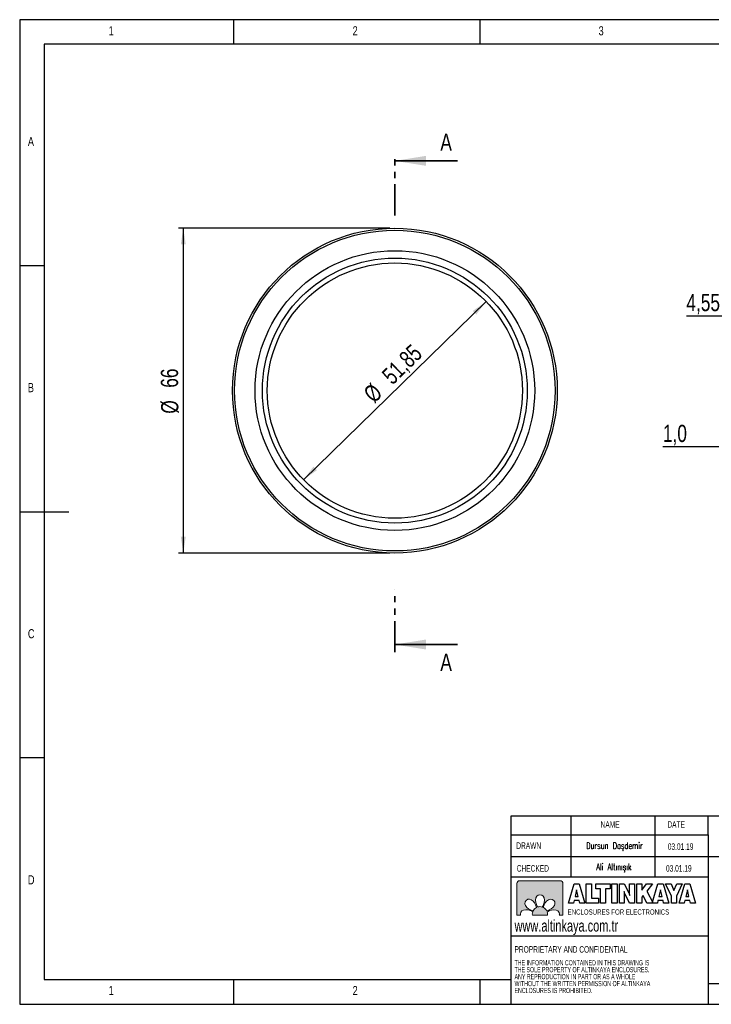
# Model space of a CAD drawing. Header units: millimetres. Extents: x 5 to 292, y 5 to 205.
# Tile 1 of 2: x 5 to 146, y 5 to 205. Entities that reach past the tile are written whole.
import ezdxf

# ---------------------------------------------------------------- set-up
doc = ezdxf.new("R2010")
doc.units = ezdxf.units.MM
doc.linetypes.add('PHANTOM', pattern=[12.7, 6.35, -1.27, 1.27, -1.27, 1.27, -1.27])
doc.layers.add('LAYER1', color=7, linetype='Continuous', lineweight=25)
doc.layers.add('LAYER_1', color=179, linetype='Continuous', lineweight=25)
doc.layers.add('LAYER2', color=1, linetype='Continuous')
doc.styles.add('SLDTEXTSTYLE0', font='TXT', dxfattribs={"width": 0.7})
doc.styles.add('SLDTEXTSTYLE1', font='TXT', dxfattribs={"width": 0.75})
doc.styles.add('SLDTEXTSTYLE2', font='TXT', dxfattribs={"width": 0.605})
doc.styles.add('SLDTEXTSTYLE3', font='TXT', dxfattribs={"width": 0.605, "bigfont": 'bigfont'})
doc.dimstyles.new('SLDDIMSTYLE0', dxfattribs={"dimtxt": 3.5, "dimasz": 3.302, "dimexe": 0, "dimexo": 0.0625, "dimgap": 0.875, "dimtad": 1, "dimdec": 0, "dimrnd": 1e-09, "dimzin": 12, "dimdsep": 46, "dimtxsty": 'SLDTEXTSTYLE1', "dimsah": 1, "dimcen": 0.09, "dimadec": 0, "dimazin": 3, "dimtfac": 1, "dimtdec": 0, "dimtofl": 0, "dimtmove": 0, "dimatfit": 3, "dimfxl": 1, "dimfrac": 2, "dimtolj": 1, "dimtzin": 12, "dimarcsym": 0})
doc.dimstyles.new('SLDDIMSTYLE1', dxfattribs={"dimtxt": 3.5, "dimasz": 3.302, "dimexe": 0, "dimexo": 0.0625, "dimgap": 0.875, "dimtad": 1, "dimrnd": 1e-09, "dimzin": 12, "dimdsep": 46, "dimtxsty": 'SLDTEXTSTYLE1', "dimsah": 1, "dimcen": 0, "dimadec": 0, "dimazin": 3, "dimtfac": 1, "dimtmove": 0, "dimatfit": 3, "dimfxl": 1, "dimfrac": 2, "dimtolj": 1, "dimtzin": 12, "dimarcsym": 0})
doc.dimstyles.new('SLDDIMSTYLE2', dxfattribs={"dimtxt": 3.5, "dimasz": 3.302, "dimexe": 0, "dimexo": 0.0625, "dimgap": 0.875, "dimtad": 1, "dimdec": 1, "dimrnd": 1e-09, "dimzin": 12, "dimdsep": 46, "dimtxsty": 'SLDTEXTSTYLE1', "dimsah": 1, "dimcen": 0.09, "dimadec": 0, "dimazin": 3, "dimtfac": 1, "dimtdec": 1, "dimtmove": 0, "dimatfit": 0, "dimfxl": 1, "dimfrac": 2, "dimtolj": 1, "dimtzin": 12, "dimarcsym": 0})
doc.dimstyles.new('SLDDIMSTYLE3', dxfattribs={"dimtxt": 3.5, "dimasz": 3.302, "dimexe": 0, "dimexo": 0.0625, "dimgap": 0.875, "dimtad": 1, "dimrnd": 1e-09, "dimzin": 12, "dimdsep": 46, "dimtxsty": 'SLDTEXTSTYLE1', "dimsah": 1, "dimcen": 0.09, "dimadec": 0, "dimazin": 3, "dimtfac": 1, "dimtmove": 0, "dimatfit": 0, "dimfxl": 1, "dimfrac": 2, "dimtolj": 1, "dimtzin": 12, "dimarcsym": 0})

# ---------------------------------------------------------------- blocks, each defined once
blk = doc.blocks.new('Block6')
at = {"layer": 'LAYER_1', "color": 250}
for p, q in [((0, 0), (1.27, 4.36)), ((1.27, 4.36), (2.44, 4.36)), ((1.86, 3), (1.49, 1.49)), ((2.22, 1.49), (1.86, 3)), ((2.44, 4.36), (3.71, 0)), ((4.04, 0), (4.04, 4.36)), ((4.04, 4.36), (5.2, 4.36)), ((5.2, 4.36), (5.2, 1.16)), ((6.19, 3.21), (6.19, 4.36)), ((6.19, 4.36), (9.41, 4.36)), ((7.23, 3.21), (6.19, 3.21)), ((7.23, 0), (7.23, 3.21)), ((9.41, 3.21), (8.39, 3.21)), ((8.39, 3.21), (8.39, 0)), ((9.41, 4.36), (9.41, 3.21)), ((9.82, 0), (9.82, 4.36)), ((9.82, 4.36), (11, 4.36)), ((11, 4.36), (11, 0)), ((11.52, 0), (11.52, 4.36)), ((11.52, 4.36), (12.62, 4.36)), ((12.62, 4.36), (13.64, 2.33)), ((13.82, 2.3), (13.82, 4.36)), ((13.82, 4.36), (14.92, 4.36)), ((14.92, 4.36), (14.92, 0)), ((15.42, 0), (15.42, 4.36)), ((15.42, 4.36), (16.57, 4.36)), ((16.57, 4.36), (16.57, 2.92)), ((16.57, 2.92), (17.61, 4.36)), ((17.61, 4.36), (18.96, 4.36)), ((18.96, 4.36), (17.67, 2.75)), ((17.67, 2.75), (19.12, 0)), ((18.94, 0), (20.21, 4.36)), ((20.21, 4.36), (21.38, 4.36)), ((20.8, 3), (20.43, 1.49)), ((21.16, 1.49), (20.8, 3)), ((21.38, 4.36), (22.65, 0)), ((23.27, 1.61), (21.94, 4.36)), ((21.94, 4.36), (23.22, 4.36)), ((23.22, 4.36), (23.84, 2.87)), ((23.84, 2.87), (24.47, 4.36)), ((25.72, 4.36), (24.42, 1.61)), ((24.47, 4.36), (25.72, 4.36)), ((25, 0), (26.27, 4.36)), ((26.27, 4.36), (27.44, 4.36)), ((26.86, 3), (26.49, 1.49)), ((27.21, 1.49), (26.86, 3)), ((27.44, 4.36), (28.71, 0)), ((1.14, 0), (0, 0)), ((1.28, 0.58), (1.14, 0)), ((2.43, 0.58), (1.28, 0.58)), ((1.49, 1.49), (2.22, 1.49)), ((2.56, 0), (2.43, 0.58)), ((3.71, 0), (2.56, 0)), ((6.77, 0), (4.04, 0)), ((5.2, 1.16), (6.77, 1.16)), ((6.77, 1.16), (6.77, 0)), ((8.39, 0), (7.23, 0)), ((11, 0), (9.82, 0)), ((12.62, 0), (11.52, 0)), ((12.62, 2.04), (12.62, 0)), ((13.82, 0), (12.8, 2.01)), ((14.92, 0), (13.82, 0)), ((16.57, 0), (15.42, 0)), ((16.86, 1.75), (16.57, 1.39)), ((16.57, 1.39), (16.57, 0)), ((17.74, 0), (16.86, 1.75)), ((19.12, 0), (17.74, 0)), ((20.08, 0), (18.94, 0)), ((20.22, 0.58), (20.08, 0)), ((21.37, 0.58), (20.22, 0.58)), ((20.43, 1.49), (21.16, 1.49)), ((21.5, 0), (21.37, 0.58)), ((22.65, 0), (21.5, 0)), ((23.27, 0), (23.27, 1.61)), ((24.42, 0), (23.27, 0)), ((24.42, 1.61), (24.42, 0)), ((26.14, 0), (25, 0)), ((26.28, 0.58), (26.14, 0)), ((27.43, 0.58), (26.28, 0.58)), ((26.49, 1.49), (27.21, 1.49)), ((27.56, 0), (27.43, 0.58)), ((28.71, 0), (27.56, 0))]:
    blk.add_line(p, q, dxfattribs=at)
for points in [[(12.7, 2.26), (12.67, 2.37), (12.63, 2.5), (12.59, 2.64)], [(12.59, 2.64), (12.6, 2.56), (12.61, 2.48), (12.62, 2.4)], [(12.62, 2.4), (12.62, 2.31), (12.62, 2.19), (12.62, 2.04)], [(12.8, 2.01), (12.77, 2.07), (12.74, 2.16), (12.7, 2.26)], [(13.64, 2.33), (13.67, 2.28), (13.7, 2.19), (13.73, 2.09)], [(13.82, 1.97), (13.82, 2.06), (13.82, 2.17), (13.82, 2.3)], [(13.73, 2.09), (13.77, 1.99), (13.81, 1.86), (13.85, 1.71)], [(13.85, 1.71), (13.84, 1.79), (13.83, 1.87), (13.82, 1.97)]]:
    blk.add_open_spline(points, degree=3, dxfattribs=at)
blk = doc.blocks.new('Block4')
at = {"color": 7, "linetype": 'Continuous', "lineweight": 18, "insert": (0.07, 1.37), "char_height": 1.3229, "attachment_point": 1, "style": 'SLDTEXTSTYLE0'}
blk.add_mtext('ENCLOSURES FOR ELECTRONICS', dxfattribs=at)
blk = doc.blocks.new('SW_NOTE_2')
at = {"layer": 'LAYER1', "color": 0, "char_height": 1.0583, "attachment_point": 1, "style": 'SLDTEXTSTYLE2'}
for s, insert in [('THE INFORMATION CONTAINED IN THIS DRAWING IS', (0, 1.36)), ('ANY REPRODUCTION IN PART OR AS A WHOLE', (0, -1.46)), ('THE SOLE PROPERTY OF ALTINKAYA ENCLOSURES.', (0, -0.05)), ('WITHOUT THE WRITTEN PERMISSION OF ALTINKAYA', (0, -2.87)), ('ENCLOSURES IS PROHIBITED.', (0, -4.28))]:
    blk.add_mtext(s, dxfattribs=dict(at, insert=insert))
blk = doc.blocks.new('_D')
at = {"layer": 'LAYER_1'}
for p, q in [((80.25, 162.64), (37.25, 162.64)), ((38.25, 162.64), (38.25, 96.64)), ((80.25, 96.64), (37.25, 96.64))]:
    blk.add_line(p, q, dxfattribs=at)
for points in [[(38.25, 162.64), (37.75, 159.34), (38.76, 159.34)], [(38.25, 96.64), (38.76, 99.94), (37.75, 99.94)]]:
    blk.add_solid(points, dxfattribs=at)
at = {"layer": 'LAYER_1', "char_height": 3.5, "attachment_point": 1, "rotation": 90, "style": 'SLDTEXTSTYLE1'}
for s, insert in [('66', (33.69, 130.22)), ('%%c', (33.74, 124.95))]:
    blk.add_mtext(s, dxfattribs=dict(at, insert=insert))
blk = doc.blocks.new('_D_1')
at = {"layer": 'LAYER_1'}
blk.add_line((99.8, 147.75), (62.71, 111.53), dxfattribs=at)
for points in [[(99.8, 147.75), (97.09, 145.81), (97.8, 145.08)], [(62.71, 111.53), (65.42, 113.48), (64.71, 114.2)]]:
    blk.add_solid(points, dxfattribs=at)
at = {"layer": 'LAYER_1', "char_height": 3.5, "attachment_point": 1, "rotation": 44.3133, "style": 'SLDTEXTSTYLE1'}
for s, insert in [('51,85', (78.33, 133.17)), ('%%c', (74.59, 129.44))]:
    blk.add_mtext(s, dxfattribs=dict(at, insert=insert))
blk = doc.blocks.new('_D_3')
at = {"layer": 'LAYER_1'}
for p, q in [((154.55, 118.18), (135.74, 118.18)), ((155.55, 118.18), (154.55, 118.18)), ((155.55, 118.18), (161.9, 118.18))]:
    blk.add_line(p, q, dxfattribs=at)
for points in [[(154.55, 118.18), (151.25, 118.68), (151.25, 117.67)], [(155.55, 118.18), (158.86, 117.67), (158.86, 118.68)]]:
    blk.add_solid(points, dxfattribs=at)
at = {"layer": 'LAYER_1', "insert": (135.74, 122.69), "char_height": 3.5, "attachment_point": 1, "style": 'SLDTEXTSTYLE1'}
blk.add_mtext('1,0', dxfattribs=at)
blk = doc.blocks.new('_D_4')
at = {"layer": 'LAYER_1'}
for p, q in [((157.55, 144.77), (140.51, 144.77)), ((162.1, 144.77), (157.55, 144.77)), ((162.1, 144.77), (168.45, 144.77))]:
    blk.add_line(p, q, dxfattribs=at)
for points in [[(157.55, 144.77), (154.25, 145.28), (154.25, 144.26)], [(162.1, 144.77), (165.41, 144.26), (165.41, 145.28)]]:
    blk.add_solid(points, dxfattribs=at)
at = {"layer": 'LAYER_1', "insert": (140.51, 149.28), "char_height": 3.5, "attachment_point": 1, "style": 'SLDTEXTSTYLE1'}
blk.add_mtext('4,55', dxfattribs=at)

msp = doc.modelspace()

# ---------------------------------------------------------------- hatches: boundary and pattern name
at = {"layer": 'LAYER2'}
h = msp.add_hatch(color=256, dxfattribs=at)
edge = h.paths.add_edge_path(flags=0)
edge.add_spline(control_points=[(106.639, 30.053), (106.317, 30.053), (106.054, 29.79), (106.054, 29.468)], knot_values=[0.9444444, 0.9444444, 0.9444444, 0.9444444, 1, 1, 1, 1], weights=[1, 1, 1, 1], degree=3, periodic=0)
edge.add_line((106.054, 29.468), (106.054, 23.031))
edge.add_line((106.054, 23.031), (106.792, 23.031))
edge.add_spline(control_points=[(106.792, 23.031), (106.775, 23.102), (106.767, 23.178), (106.767, 23.259)], knot_values=[0.7777778, 0.7777778, 0.7777778, 0.7777778, 0.8333333, 0.8333333, 0.8333333, 0.8333333], weights=[1, 1, 1, 1], degree=3, periodic=0)
edge.add_spline(control_points=[(106.767, 23.259), (106.765, 23.823), (107.187, 24.145), (107.895, 24.158)], knot_values=[0.7222222, 0.7222222, 0.7222222, 0.7222222, 0.7777778, 0.7777778, 0.7777778, 0.7777778], weights=[1, 1, 1, 1], degree=3, periodic=0)
edge.add_spline(control_points=[(107.895, 24.158), (108.515, 24.169), (109.131, 23.823), (109.274, 23.737)], knot_values=[0.6666667, 0.6666667, 0.6666667, 0.6666667, 0.7222222, 0.7222222, 0.7222222, 0.7222222], weights=[1, 1, 1, 1], degree=3, periodic=0)
edge.add_spline(control_points=[(109.274, 23.737), (109.224, 23.585), (109.196, 23.423), (109.196, 23.254)], knot_values=[0.6111111, 0.6111111, 0.6111111, 0.6111111, 0.6666667, 0.6666667, 0.6666667, 0.6666667], weights=[1, 1, 1, 1], degree=3, periodic=0)
edge.add_spline(control_points=[(109.196, 23.254), (109.196, 23.178), (109.202, 23.104), (109.212, 23.031)], knot_values=[0.5555556, 0.5555556, 0.5555556, 0.5555556, 0.6111111, 0.6111111, 0.6111111, 0.6111111], weights=[1, 1, 1, 1], degree=3, periodic=0)
edge.add_line((109.212, 23.031), (112.257, 23.031))
edge.add_spline(control_points=[(112.257, 23.031), (112.267, 23.104), (112.273, 23.178), (112.273, 23.254)], knot_values=[0.4444444, 0.4444444, 0.4444444, 0.4444444, 0.5, 0.5, 0.5, 0.5], weights=[1, 1, 1, 1], degree=3, periodic=0)
edge.add_spline(control_points=[(112.273, 23.254), (112.273, 23.42), (112.247, 23.58), (112.198, 23.729)], knot_values=[0.3888889, 0.3888889, 0.3888889, 0.3888889, 0.4444444, 0.4444444, 0.4444444, 0.4444444], weights=[1, 1, 1, 1], degree=3, periodic=0)
edge.add_spline(control_points=[(112.198, 23.729), (112.345, 23.817), (112.958, 24.16), (113.575, 24.148)], knot_values=[0.3333333, 0.3333333, 0.3333333, 0.3333333, 0.3888889, 0.3888889, 0.3888889, 0.3888889], weights=[1, 1, 1, 1], degree=3, periodic=0)
edge.add_spline(control_points=[(113.575, 24.148), (114.283, 24.135), (114.704, 23.813), (114.702, 23.249)], knot_values=[0.2777778, 0.2777778, 0.2777778, 0.2777778, 0.3333333, 0.3333333, 0.3333333, 0.3333333], weights=[1, 1, 1, 1], degree=3, periodic=0)
edge.add_spline(control_points=[(114.702, 23.249), (114.702, 23.172), (114.695, 23.099), (114.679, 23.031)], knot_values=[0.2222222, 0.2222222, 0.2222222, 0.2222222, 0.2777778, 0.2777778, 0.2777778, 0.2777778], weights=[1, 1, 1, 1], degree=3, periodic=0)
edge.add_line((114.679, 23.031), (115.416, 23.031))
edge.add_line((115.416, 23.031), (115.416, 29.468))
edge.add_spline(control_points=[(115.416, 29.468), (115.416, 29.79), (115.153, 30.053), (114.83, 30.053)], knot_values=[0.0555556, 0.0555556, 0.0555556, 0.0555556, 0.1111111, 0.1111111, 0.1111111, 0.1111111], weights=[1, 1, 1, 1], degree=3, periodic=0)
edge.add_line((114.83, 30.053), (106.639, 30.053))
edge = h.paths.add_edge_path(flags=0)
edge.add_spline(control_points=[(111.218, 24.714), (111.066, 24.765), (110.904, 24.792), (110.735, 24.792)], knot_values=[0.6666667, 0.6666667, 0.6666667, 0.6666667, 0.8333333, 0.8333333, 0.8333333, 0.8333333], weights=[1, 1, 1, 1], degree=3, periodic=0)
edge.add_spline(control_points=[(110.735, 24.792), (110.569, 24.792), (110.409, 24.766), (110.259, 24.717)], knot_values=[0.8333333, 0.8333333, 0.8333333, 0.8333333, 1, 1, 1, 1], weights=[1, 1, 1, 1], degree=3, periodic=0)
edge.add_spline(control_points=[(110.259, 24.717), (110.171, 24.865), (109.829, 25.477), (109.84, 26.094)], knot_values=[0, 0, 0, 0, 0.1666667, 0.1666667, 0.1666667, 0.1666667], weights=[1, 1, 1, 1], degree=3, periodic=0)
edge.add_spline(control_points=[(109.84, 26.094), (109.854, 26.802), (110.175, 27.224), (110.74, 27.221)], knot_values=[0.1666667, 0.1666667, 0.1666667, 0.1666667, 0.3333333, 0.3333333, 0.3333333, 0.3333333], weights=[1, 1, 1, 1], degree=3, periodic=0)
edge.add_spline(control_points=[(110.74, 27.221), (111.304, 27.224), (111.625, 26.802), (111.639, 26.094)], knot_values=[0.3333333, 0.3333333, 0.3333333, 0.3333333, 0.5, 0.5, 0.5, 0.5], weights=[1, 1, 1, 1], degree=3, periodic=0)
edge.add_spline(control_points=[(111.639, 26.094), (111.65, 25.473), (111.304, 24.857), (111.218, 24.714)], knot_values=[0.5, 0.5, 0.5, 0.5, 0.6666667, 0.6666667, 0.6666667, 0.6666667], weights=[1, 1, 1, 1], degree=3, periodic=0)
edge = h.paths.add_edge_path(flags=0)
edge.add_spline(control_points=[(109.367, 25.9), (109.812, 25.471), (110.003, 24.792), (110.044, 24.629)], knot_values=[0.6, 0.6, 0.6, 0.6, 0.8, 0.8, 0.8, 0.8], weights=[1, 1, 1, 1], degree=3, periodic=0)
edge.add_spline(control_points=[(110.044, 24.629), (109.752, 24.481), (109.512, 24.243), (109.363, 23.952)], knot_values=[0.8, 0.8, 0.8, 0.8, 1, 1, 1, 1], weights=[1, 1, 1, 1], degree=3, periodic=0)
edge.add_spline(control_points=[(109.363, 23.952), (109.195, 23.994), (108.522, 24.186), (108.095, 24.629)], knot_values=[0, 0, 0, 0, 0.2, 0.2, 0.2, 0.2], weights=[1, 1, 1, 1], degree=3, periodic=0)
edge.add_spline(control_points=[(108.095, 24.629), (107.604, 25.139), (107.533, 25.664), (107.933, 26.062)], knot_values=[0.2, 0.2, 0.2, 0.2, 0.4, 0.4, 0.4, 0.4], weights=[1, 1, 1, 1], degree=3, periodic=0)
edge.add_spline(control_points=[(107.933, 26.062), (108.331, 26.462), (108.856, 26.392), (109.367, 25.9)], knot_values=[0.4, 0.4, 0.4, 0.4, 0.6, 0.6, 0.6, 0.6], weights=[1, 1, 1, 1], degree=3, periodic=0)
edge = h.paths.add_edge_path(flags=0)
edge.add_spline(control_points=[(113.381, 24.622), (112.952, 24.176), (112.273, 23.985), (112.11, 23.944)], knot_values=[0.6, 0.6, 0.6, 0.6, 0.8, 0.8, 0.8, 0.8], weights=[1, 1, 1, 1], degree=3, periodic=0)
edge.add_spline(control_points=[(112.11, 23.944), (111.962, 24.237), (111.724, 24.476), (111.433, 24.625)], knot_values=[0.8, 0.8, 0.8, 0.8, 1, 1, 1, 1], weights=[1, 1, 1, 1], degree=3, periodic=0)
edge.add_spline(control_points=[(111.433, 24.625), (111.475, 24.793), (111.667, 25.466), (112.11, 25.894)], knot_values=[0, 0, 0, 0, 0.2, 0.2, 0.2, 0.2], weights=[1, 1, 1, 1], degree=3, periodic=0)
edge.add_spline(control_points=[(112.11, 25.894), (112.62, 26.385), (113.145, 26.455), (113.543, 26.055)], knot_values=[0.2, 0.2, 0.2, 0.2, 0.4, 0.4, 0.4, 0.4], weights=[1, 1, 1, 1], degree=3, periodic=0)
edge.add_spline(control_points=[(113.543, 26.055), (113.943, 25.657), (113.872, 25.132), (113.381, 24.622)], knot_values=[0.4, 0.4, 0.4, 0.4, 0.6, 0.6, 0.6, 0.6], weights=[1, 1, 1, 1], degree=3, periodic=0)

# ---------------------------------------------------------------- linework, layer by layer
at = {"color": 7, "linetype": 'PHANTOM', "lineweight": 35}
for p, q in [((81.255, 165.205), (81.255, 177.905)), ((81.255, 76.46), (81.255, 89.166))]:
    msp.add_line(p, q, dxfattribs=at)
at = {"color": 7, "linetype": 'Continuous', "lineweight": 35}
for p, q in [((93.955, 176.318), (81.255, 176.318)), ((93.955, 78.047), (81.255, 78.047))]:
    msp.add_line(p, q, dxfattribs=at)
at = {"color": 22, "linetype": 'Continuous', "lineweight": 18}
for p, q in [((106.639, 30.053), (114.83, 30.053)), ((106.054, 23.031), (106.054, 29.468)), ((115.416, 29.468), (115.416, 23.031)), ((106.792, 23.031), (106.054, 23.031)), ((112.257, 23.031), (109.212, 23.031)), ((115.416, 23.031), (114.679, 23.031))]:
    msp.add_line(p, q, dxfattribs=at)
at = {"color": 7, "linetype": 'Continuous', "lineweight": 25}
for radius in [33, 32.581, 28.424, 26.924, 25.924]:
    msp.add_circle((81.255, 129.641), radius, dxfattribs=at)
at = {"color": 22, "linetype": 'Continuous', "lineweight": 18}
for points in [[(106.054, 29.468), (106.054, 29.79), (106.317, 30.053), (106.639, 30.053)], [(114.83, 30.053), (115.153, 30.053), (115.416, 29.79), (115.416, 29.468)], [(108.095, 24.629), (107.604, 25.139), (107.533, 25.664), (107.933, 26.062)], [(107.933, 26.062), (108.331, 26.462), (108.856, 26.392), (109.367, 25.9)], [(110.259, 24.717), (110.171, 24.865), (109.829, 25.477), (109.84, 26.094)], [(109.84, 26.094), (109.854, 26.802), (110.175, 27.224), (110.74, 27.221)], [(110.74, 27.221), (111.304, 27.224), (111.625, 26.802), (111.639, 26.094)], [(111.639, 26.094), (111.65, 25.473), (111.304, 24.857), (111.218, 24.714)], [(112.11, 25.894), (112.62, 26.385), (113.145, 26.455), (113.543, 26.055)], [(113.543, 26.055), (113.943, 25.657), (113.872, 25.132), (113.381, 24.622)], [(107.895, 24.158), (107.187, 24.145), (106.765, 23.823), (106.767, 23.259)], [(109.274, 23.737), (109.131, 23.823), (108.515, 24.169), (107.895, 24.158)], [(109.363, 23.952), (109.195, 23.994), (108.522, 24.186), (108.095, 24.629)], [(110.044, 24.629), (109.752, 24.481), (109.512, 24.243), (109.363, 23.952)], [(109.367, 25.9), (109.812, 25.471), (110.003, 24.792), (110.044, 24.629)], [(110.735, 24.792), (110.569, 24.792), (110.409, 24.766), (110.259, 24.717)], [(111.218, 24.714), (111.066, 24.765), (110.904, 24.792), (110.735, 24.792)], [(111.433, 24.625), (111.475, 24.793), (111.667, 25.466), (112.11, 25.894)], [(112.11, 23.944), (111.962, 24.237), (111.724, 24.476), (111.433, 24.625)], [(113.381, 24.622), (112.952, 24.176), (112.273, 23.985), (112.11, 23.944)], [(113.575, 24.148), (112.958, 24.16), (112.345, 23.817), (112.198, 23.729)], [(114.702, 23.249), (114.704, 23.813), (114.283, 24.135), (113.575, 24.148)], [(106.767, 23.259), (106.767, 23.178), (106.775, 23.102), (106.792, 23.031)], [(109.196, 23.254), (109.196, 23.423), (109.224, 23.585), (109.274, 23.737)], [(109.212, 23.031), (109.202, 23.104), (109.196, 23.178), (109.196, 23.254)], [(112.198, 23.729), (112.247, 23.58), (112.273, 23.42), (112.273, 23.254)], [(112.273, 23.254), (112.273, 23.178), (112.267, 23.104), (112.257, 23.031)], [(114.679, 23.031), (114.695, 23.099), (114.702, 23.172), (114.702, 23.249)]]:
    msp.add_open_spline(points, degree=3, dxfattribs=at)
at = {"color": 7, "linetype": 'Continuous', "lineweight": 35}
for points in [[(81.255, 176.318), (87.605, 175.302), (87.605, 177.334)], [(81.255, 78.047), (87.605, 77.031), (87.605, 79.063)]]:
    msp.add_solid(points, dxfattribs=at)
at = {"layer": 'LAYER1'}
for p, q in [((292, 205), (5, 205)), ((5, 205), (5, 5)), ((48.5, 200), (48.5, 205)), ((98.5, 205), (98.5, 200)), ((287, 200), (10, 200)), ((10, 200), (10, 10)), ((10, 155), (5, 155)), ((5, 105), (15, 105)), ((10, 55), (5, 55)), ((159.451, 43.194), (104.828, 43.194)), ((104.828, 43.194), (104.828, 7.374)), ((117.048, 43.194), (117.048, 30.865)), ((134.087, 43.194), (134.087, 30.865)), ((144.94, 39.384), (144.94, 43.194)), ((104.828, 39.384), (144.94, 39.384)), ((144.94, 39.384), (144.94, 4.944)), ((104.828, 34.967), (144.94, 34.967)), ((144.94, 34.967), (203.628, 34.967)), ((104.828, 30.865), (144.94, 30.865)), ((104.828, 18.858), (144.94, 18.858)), ((10, 10), (98.5, 10)), ((48.5, 5), (48.5, 10)), ((98.5, 10), (104.828, 10)), ((98.5, 10), (98.5, 5)), ((144.94, 9.194), (279.028, 9.194)), ((104.828, 7.374), (104.828, 5)), ((5, 5), (292, 5))]:
    msp.add_line(p, q, dxfattribs=at)

# ---------------------------------------------------------------- block references
at = {"color": 7, "linetype": 'Continuous'}
for name, p, xscale, yscale, zscale in [('Block6', (116.533, 25.491), 0.9, 0.9, 0.9), ('Block4', (116.319, 23.134), 0.8, 0.8, 0.8)]:
    msp.add_blockref(name, p, dxfattribs=dict(at, xscale=xscale, yscale=yscale, zscale=zscale))
at = {"layer": 'LAYER1'}
msp.add_blockref('SW_NOTE_2', (105.583, 12.562), dxfattribs=at)

# ---------------------------------------------------------------- texts
at = {"color": 7, "linetype": 'Continuous', "lineweight": 0}
for s, insert, char_height, attachment_point, style in [('1', (23.083, 203.668), 1.852, 1, 'SLDTEXTSTYLE1'), ('2', (72.667, 203.668), 1.852, 1, 'SLDTEXTSTYLE1'), ('3', (122.667, 203.668), 1.852, 1, 'SLDTEXTSTYLE1'), ('A', (6.667, 181.168), 1.852, 1, 'SLDTEXTSTYLE1'), ('B', (6.667, 131.168), 1.852, 1, 'SLDTEXTSTYLE1'), ('C', (6.667, 81.168), 1.852, 1, 'SLDTEXTSTYLE1'), ('03.01.19', (139.334, 37.649), 1.3229, 2, 'SLDTEXTSTYLE2'), ('03.01.19', (138.968, 33.226), 1.3229, 2, 'SLDTEXTSTYLE2'), ('D', (6.667, 31.168), 1.852, 1, 'SLDTEXTSTYLE1'), ('www.altinkaya.com.tr', (105.583, 22.104), 2.38125, 1, 'SLDTEXTSTYLE0'), ('1', (23.083, 8.668), 1.852, 1, 'SLDTEXTSTYLE1'), ('2', (72.667, 8.668), 1.852, 1, 'SLDTEXTSTYLE1')]:
    msp.add_mtext(s, dxfattribs=dict(at, insert=insert, char_height=char_height, attachment_point=attachment_point, style=style))
at = {"color": 7, "linetype": 'Continuous', "char_height": 3.5, "attachment_point": 1, "style": 'SLDTEXTSTYLE1'}
for insert in [(90.504, 181.874), (90.504, 76.197)]:
    msp.add_mtext('A', dxfattribs=dict(at, insert=insert))
at = {"layer": 'LAYER1'}
for s, insert, char_height, attachment_point, style in [('NAME', (123.069, 42.143), 1.3229, 1, 'SLDTEXTSTYLE2'), ('DATE', (136.647, 42.143), 1.3229, 1, 'SLDTEXTSTYLE2'), ('Dursun Daşdemir', (125.882, 37.837), 1.32292, 2, 'SLDTEXTSTYLE3'), ('DRAWN', (105.936, 37.846), 1.3229, 1, 'SLDTEXTSTYLE2'), ('CHECKED', (106.036, 33.226), 1.3229, 1, 'SLDTEXTSTYLE2'), ('Ali Altınışık', (125.777, 33.525), 1.32292, 2, 'SLDTEXTSTYLE3'), ('PROPRIETARY AND CONFIDENTIAL', (105.583, 16.762), 1.32292, 1, 'SLDTEXTSTYLE2')]:
    msp.add_mtext(s, dxfattribs=dict(at, insert=insert, char_height=char_height, attachment_point=attachment_point, style=style))

# ---------------------------------------------------------------- dimensions: what is measured, and where the dimension line sits
at = {"layer": 'LAYER_1'}
dim = msp.add_linear_dim(base=(38.255, 96.641), p1=(81.255, 162.641), p2=(81.255, 96.641), angle=90, text='%%c<>', dimstyle='SLDDIMSTYLE0', dxfattribs=at)
dim.commit()
dim.dimension.update_dxf_attribs({"geometry": '_D', "text_midpoint": (38.255, 130.172), "dimtype": 160})
for base, p1, p2, dimstyle, picture, middle in [((157.555, 144.773), (162.105, 156.841), (157.555, 157.565), 'SLDDIMSTYLE3', '_D_4', (145.032, 144.773)), ((154.555, 118.177), (155.555, 103.718), (154.555, 103.718), 'SLDDIMSTYLE2', '_D_3', (138.973, 118.177))]:
    dim = msp.add_linear_dim(base=base, p1=p1, p2=p2, dimstyle=dimstyle, dxfattribs=at)
    dim.commit()
    dim.dimension.update_dxf_attribs({"geometry": picture, "text_midpoint": middle, "dimtype": 160})
dim = msp.add_diameter_dim_2p(p1=(99.804, 147.751), p2=(62.706, 111.532), dimstyle='SLDDIMSTYLE1', dxfattribs=at)
dim.commit()
dim.dimension.update_dxf_attribs({"geometry": '_D_1', "text_midpoint": (83.796, 132.123), "dimtype": 163})

doc.saveas('drawing.dxf')
